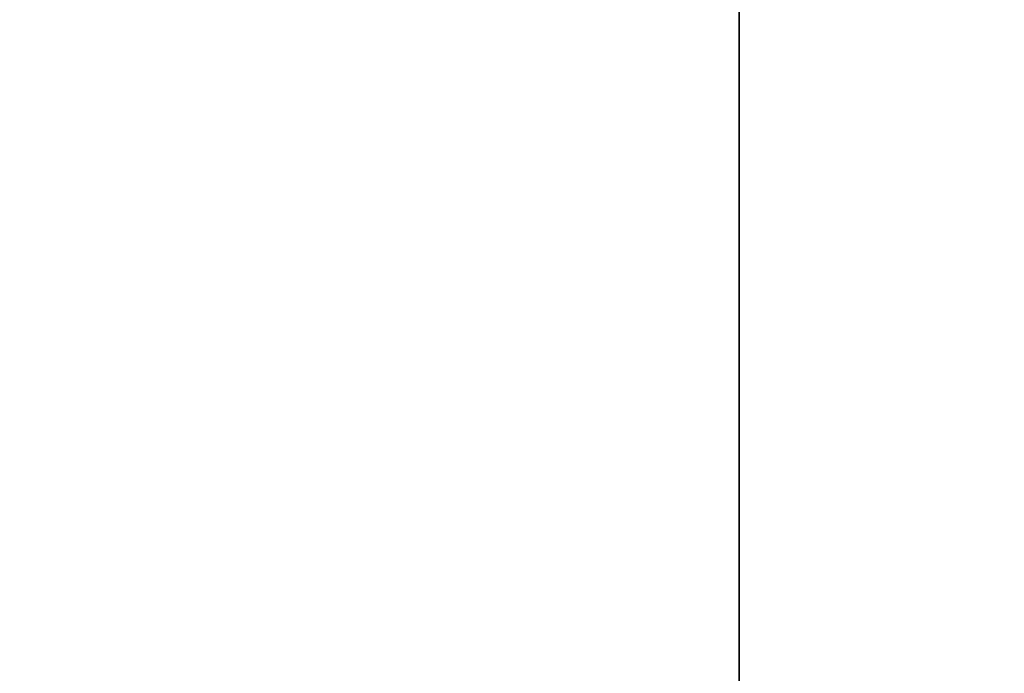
# Model space of a CAD drawing. Extents: x 0 to 80, y 0 to 80.
# Tile 165 of 256: x 8.33984 to 8.34277, y 35.4184 to 35.42034. Entities that reach past the tile are written whole.
import ezdxf

# ---------------------------------------------------------------- set-up
doc = ezdxf.new("R2010")
doc.units = 0
doc.header["$LTSCALE"] = 25.4
doc.layers.get('0').update_dxf_attribs({"color": 13, "linetype": 'CONTINUOUS'})

# ---------------------------------------------------------------- blocks, each defined once
blk = doc.blocks.new('ORBIT-I-KINKIET-20-7806-78')
at = {"color": 7}
blk.add_line((24.7385921, 35.64608, 304.1798401), (24.7385921, 35.7683601, 304.1798401), dxfattribs=at)
mesh = blk.add_polyface(dxfattribs=at)
corners = [(25.0446873, 35.7683601, 343.570343), (24.3199768, 35.64608, 343.1353149), (25.0446873, 35.64608, 343.570343)]
mesh.append_faces([[corners[k] for k in face] for face in [(0, 1, 2)]], dxfattribs={"color": 7})
mesh = blk.add_polyface(dxfattribs=at)
corners = [(25.0446873, 35.7683601, 343.570343), (24.3199768, 35.7683601, 343.1353149), (24.3199768, 35.64608, 343.1353149)]
mesh.append_faces([[corners[k] for k in face] for face in [(0, 1, 2)]], dxfattribs={"color": 7})
mesh = blk.add_polyface(dxfattribs=at)
corners = [(24.6938, 35.7683601, 304.9788818), (24.7385921, 35.64608, 304.1798401), (24.6938, 35.64608, 304.9788818)]
mesh.append_faces([[corners[k] for k in face] for face in [(0, 1, 2)]], dxfattribs={"color": 7})
mesh = blk.add_polyface(dxfattribs=at)
corners = [(24.7385921, 35.7683601, 304.1798401), (24.7385921, 35.64608, 304.1798401), (24.6938, 35.7683601, 304.9788818)]
mesh.append_faces([[corners[k] for k in face] for face in [(0, 1, 2)]], dxfattribs={"color": 7})

msp = doc.modelspace()

# ---------------------------------------------------------------- block references
at = {"color": 0}
msp.add_blockref('ORBIT-I-KINKIET-20-7806-78', (-16.3966141, -0.3460782, -57.5), dxfattribs=at)

doc.saveas('drawing.dxf')
